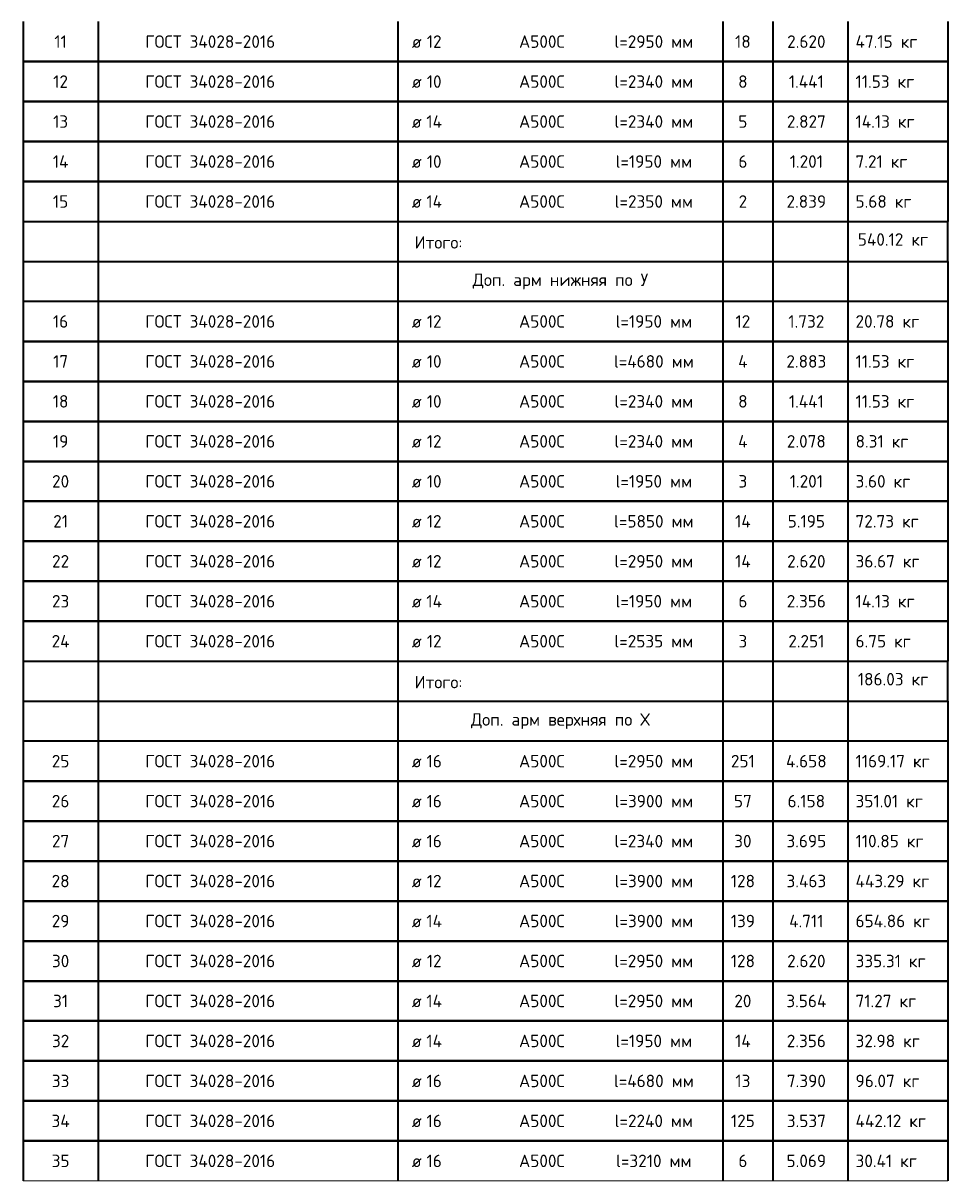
# Model space of a CAD drawing. Header units: metres. Extents: x -38 to 114, y -16 to 7.
# Tile 2 of 6: x 70.28 to 79.53, y -16.09 to -4.51. Entities that reach past the tile are written whole.
import ezdxf

# ---------------------------------------------------------------- set-up
doc = ezdxf.new("R2010")
doc.units = ezdxf.units.M
doc.layers.add('XR$2$STANDARD_1', color=7, linetype='Continuous', lineweight=25)
doc.styles.add('ISOCPEUR', font='txt')

msp = doc.modelspace()

# ---------------------------------------------------------------- linework, layer by layer
at = {"layer": 'XR$2$STANDARD_1', "color": 7, "linetype": 'Continuous', "lineweight": 35, "transparency": 33554687}
for p, q in [((70.281, -4.493), (70.281, -4.893)), ((71.031, -4.493), (71.031, -4.893)), ((74.031, -4.493), (74.031, -4.893)), ((77.281, -4.493), (77.281, -4.893)), ((77.781, -4.493), (77.781, -4.893)), ((78.531, -4.493), (78.531, -4.893)), ((79.531, -4.493), (79.531, -4.893)), ((70.281, -4.893), (79.531, -4.893)), ((79.531, -4.893), (70.281, -4.893)), ((70.281, -4.893), (70.281, -5.293)), ((71.031, -4.893), (71.031, -5.293)), ((74.031, -4.893), (74.031, -5.293)), ((77.281, -4.893), (77.281, -5.293)), ((77.781, -4.893), (77.781, -5.293)), ((78.531, -4.893), (78.531, -5.293)), ((79.531, -4.893), (79.531, -5.293)), ((70.281, -5.293), (79.531, -5.293)), ((79.531, -5.293), (70.281, -5.293)), ((70.281, -5.293), (70.281, -5.693)), ((71.031, -5.293), (71.031, -5.693)), ((74.031, -5.293), (74.031, -5.693)), ((77.281, -5.293), (77.281, -5.693)), ((77.781, -5.293), (77.781, -5.693)), ((78.531, -5.293), (78.531, -5.693)), ((79.531, -5.293), (79.531, -5.693)), ((70.281, -5.693), (79.531, -5.693)), ((79.531, -5.693), (70.281, -5.693)), ((70.281, -5.693), (70.281, -6.093)), ((71.031, -5.693), (71.031, -6.093)), ((74.031, -5.693), (74.031, -6.093)), ((77.281, -5.693), (77.281, -6.093)), ((77.781, -5.693), (77.781, -6.093)), ((78.531, -5.693), (78.531, -6.093)), ((79.531, -5.693), (79.531, -6.093)), ((70.281, -6.093), (79.531, -6.093)), ((79.531, -6.093), (70.281, -6.093)), ((70.281, -6.093), (70.281, -6.493)), ((71.031, -6.093), (71.031, -6.493)), ((74.031, -6.093), (74.031, -6.493)), ((77.281, -6.093), (77.281, -6.493)), ((77.781, -6.093), (77.781, -6.493)), ((78.531, -6.093), (78.531, -6.493)), ((79.531, -6.093), (79.531, -6.493)), ((70.281, -6.493), (70.281, -6.893)), ((70.281, -6.493), (79.531, -6.493)), ((71.031, -6.493), (71.031, -6.893)), ((74.031, -6.493), (74.031, -6.893)), ((77.281, -6.493), (77.281, -6.893)), ((77.781, -6.493), (77.781, -6.893)), ((78.531, -6.493), (78.531, -6.893)), ((79.531, -6.893), (79.531, -6.493)), ((70.281, -6.893), (79.531, -6.893)), ((70.281, -6.893), (79.531, -6.893)), ((70.281, -6.893), (79.531, -6.893)), ((70.281, -6.893), (79.531, -6.893)), ((70.281, -6.893), (79.531, -6.893)), ((70.281, -6.893), (70.281, -7.293)), ((71.031, -6.893), (71.031, -7.293)), ((74.031, -6.893), (74.031, -7.293)), ((77.281, -6.893), (77.281, -7.293)), ((77.781, -6.893), (77.781, -7.293)), ((78.531, -6.893), (78.531, -7.293)), ((79.531, -6.893), (79.531, -7.293)), ((79.531, -7.293), (70.281, -7.293)), ((70.281, -7.293), (70.281, -7.693)), ((71.031, -7.293), (71.031, -7.693)), ((74.031, -7.293), (74.031, -7.693)), ((77.281, -7.293), (77.281, -7.693)), ((77.781, -7.293), (77.781, -7.693)), ((78.531, -7.293), (78.531, -7.693)), ((79.531, -7.293), (79.531, -7.693)), ((70.281, -7.693), (79.531, -7.693)), ((79.531, -7.693), (70.281, -7.693)), ((70.281, -7.693), (70.281, -8.093)), ((71.031, -7.693), (71.031, -8.093)), ((74.031, -7.693), (74.031, -8.093)), ((77.281, -7.693), (77.281, -8.093)), ((77.781, -7.693), (77.781, -8.093)), ((78.531, -7.693), (78.531, -8.093)), ((79.531, -7.693), (79.531, -8.093)), ((70.281, -8.093), (79.531, -8.093)), ((79.531, -8.093), (70.281, -8.093)), ((70.281, -8.093), (70.281, -8.493)), ((71.031, -8.093), (71.031, -8.493)), ((74.031, -8.093), (74.031, -8.493)), ((77.281, -8.093), (77.281, -8.493)), ((77.781, -8.093), (77.781, -8.493)), ((78.531, -8.093), (78.531, -8.493)), ((79.531, -8.093), (79.531, -8.493)), ((70.281, -8.493), (79.531, -8.493)), ((79.531, -8.493), (70.281, -8.493)), ((70.281, -8.493), (70.281, -8.893)), ((71.031, -8.493), (71.031, -8.893)), ((74.031, -8.493), (74.031, -8.893)), ((77.281, -8.493), (77.281, -8.893)), ((77.781, -8.493), (77.781, -8.893)), ((78.531, -8.493), (78.531, -8.893)), ((79.531, -8.493), (79.531, -8.893)), ((70.281, -8.893), (79.531, -8.893)), ((79.531, -8.893), (70.281, -8.893)), ((70.281, -8.893), (70.281, -9.293)), ((71.031, -8.893), (71.031, -9.293)), ((74.031, -8.893), (74.031, -9.293)), ((77.281, -8.893), (77.281, -9.293)), ((77.781, -8.893), (77.781, -9.293)), ((78.531, -8.893), (78.531, -9.293)), ((79.531, -8.893), (79.531, -9.293)), ((70.281, -9.293), (79.531, -9.293)), ((79.531, -9.293), (70.281, -9.293)), ((70.281, -9.293), (70.281, -9.693)), ((71.031, -9.293), (71.031, -9.693)), ((74.031, -9.293), (74.031, -9.693)), ((77.281, -9.293), (77.281, -9.693)), ((77.781, -9.293), (77.781, -9.693)), ((78.531, -9.293), (78.531, -9.693)), ((79.531, -9.293), (79.531, -9.693)), ((70.281, -9.693), (79.531, -9.693)), ((79.531, -9.693), (70.281, -9.693)), ((70.281, -9.693), (70.281, -10.093)), ((71.031, -9.693), (71.031, -10.093)), ((74.031, -9.693), (74.031, -10.093)), ((77.281, -9.693), (77.281, -10.093)), ((77.781, -9.693), (77.781, -10.093)), ((78.531, -9.693), (78.531, -10.093)), ((79.531, -9.693), (79.531, -10.093)), ((70.281, -10.093), (79.531, -10.093)), ((79.531, -10.093), (70.281, -10.093)), ((70.281, -10.093), (70.281, -10.493)), ((71.031, -10.093), (71.031, -10.493)), ((74.031, -10.093), (74.031, -10.493)), ((77.281, -10.093), (77.281, -10.493)), ((77.781, -10.093), (77.781, -10.493)), ((78.531, -10.093), (78.531, -10.493)), ((79.531, -10.093), (79.531, -10.493)), ((70.281, -10.493), (79.531, -10.493)), ((79.531, -10.493), (70.281, -10.493)), ((70.281, -10.493), (70.281, -10.893)), ((71.031, -10.493), (71.031, -10.893)), ((74.031, -10.493), (74.031, -10.893)), ((77.281, -10.493), (77.281, -10.893)), ((77.781, -10.493), (77.781, -10.893)), ((78.531, -10.493), (78.531, -10.893)), ((79.531, -10.493), (79.531, -10.893)), ((70.281, -10.893), (70.281, -11.293)), ((70.281, -10.893), (79.531, -10.893)), ((71.031, -10.893), (71.031, -11.293)), ((74.031, -10.893), (74.031, -11.293)), ((77.281, -10.893), (77.281, -11.293)), ((77.781, -10.893), (77.781, -11.293)), ((78.531, -10.893), (78.531, -11.293)), ((79.531, -11.293), (79.531, -10.893)), ((70.281, -11.293), (79.531, -11.293)), ((70.281, -11.293), (70.281, -11.693)), ((71.031, -11.293), (71.031, -11.693)), ((74.031, -11.293), (74.031, -11.693)), ((77.281, -11.293), (77.281, -11.693)), ((77.781, -11.293), (77.781, -11.693)), ((78.531, -11.293), (78.531, -11.693)), ((79.531, -11.293), (79.531, -11.693)), ((79.531, -11.693), (70.281, -11.693)), ((70.281, -11.693), (70.281, -12.093)), ((71.031, -11.693), (71.031, -12.093)), ((74.031, -11.693), (74.031, -12.093)), ((77.281, -11.693), (77.281, -12.093)), ((77.781, -11.693), (77.781, -12.093)), ((78.531, -11.693), (78.531, -12.093)), ((79.531, -11.693), (79.531, -12.093)), ((70.281, -12.093), (79.531, -12.093)), ((79.531, -12.093), (70.281, -12.093)), ((70.281, -12.093), (70.281, -12.493)), ((71.031, -12.093), (71.031, -12.493)), ((74.031, -12.093), (74.031, -12.493)), ((77.281, -12.093), (77.281, -12.493)), ((77.781, -12.093), (77.781, -12.493)), ((78.531, -12.093), (78.531, -12.493)), ((79.531, -12.093), (79.531, -12.493)), ((70.281, -12.493), (79.531, -12.493)), ((79.531, -12.493), (70.281, -12.493)), ((70.281, -12.493), (70.281, -12.893)), ((71.031, -12.493), (71.031, -12.893)), ((74.031, -12.493), (74.031, -12.893)), ((77.281, -12.493), (77.281, -12.893)), ((77.781, -12.493), (77.781, -12.893)), ((78.531, -12.493), (78.531, -12.893)), ((79.531, -12.493), (79.531, -12.893)), ((70.281, -12.893), (79.531, -12.893)), ((79.531, -12.893), (70.281, -12.893)), ((70.281, -12.893), (70.281, -13.293)), ((71.031, -12.893), (71.031, -13.293)), ((74.031, -12.893), (74.031, -13.293)), ((77.281, -12.893), (77.281, -13.293)), ((77.781, -12.893), (77.781, -13.293)), ((78.531, -12.893), (78.531, -13.293)), ((79.531, -12.893), (79.531, -13.293)), ((70.281, -13.293), (79.531, -13.293)), ((79.531, -13.293), (70.281, -13.293)), ((70.281, -13.293), (70.281, -13.693)), ((71.031, -13.293), (71.031, -13.693)), ((74.031, -13.293), (74.031, -13.693)), ((77.281, -13.293), (77.281, -13.693)), ((77.781, -13.293), (77.781, -13.693)), ((78.531, -13.293), (78.531, -13.693)), ((79.531, -13.293), (79.531, -13.693)), ((70.281, -13.693), (79.531, -13.693)), ((79.531, -13.693), (70.281, -13.693)), ((70.281, -13.693), (70.281, -14.093)), ((71.031, -13.693), (71.031, -14.093)), ((74.031, -13.693), (74.031, -14.093)), ((77.281, -13.693), (77.281, -14.093)), ((77.781, -13.693), (77.781, -14.093)), ((78.531, -13.693), (78.531, -14.093)), ((79.531, -13.693), (79.531, -14.093)), ((70.281, -14.093), (79.531, -14.093)), ((79.531, -14.093), (70.281, -14.093)), ((70.281, -14.093), (70.281, -14.493)), ((71.031, -14.093), (71.031, -14.493)), ((74.031, -14.093), (74.031, -14.493)), ((77.281, -14.093), (77.281, -14.493)), ((77.781, -14.093), (77.781, -14.493)), ((78.531, -14.093), (78.531, -14.493)), ((79.531, -14.093), (79.531, -14.493)), ((70.281, -14.493), (79.531, -14.493)), ((79.531, -14.493), (70.281, -14.493)), ((70.281, -14.493), (70.281, -14.893)), ((71.031, -14.493), (71.031, -14.893)), ((74.031, -14.493), (74.031, -14.893)), ((77.281, -14.493), (77.281, -14.893)), ((77.781, -14.493), (77.781, -14.893)), ((78.531, -14.493), (78.531, -14.893)), ((79.531, -14.493), (79.531, -14.893)), ((70.281, -14.893), (79.531, -14.893)), ((79.531, -14.893), (70.281, -14.893)), ((70.281, -14.893), (70.281, -15.293)), ((71.031, -14.893), (71.031, -15.293)), ((74.031, -14.893), (74.031, -15.293)), ((77.281, -14.893), (77.281, -15.293)), ((77.781, -14.893), (77.781, -15.293)), ((78.531, -14.893), (78.531, -15.293)), ((79.531, -14.893), (79.531, -15.293)), ((70.281, -15.293), (79.531, -15.293)), ((79.531, -15.293), (70.281, -15.293)), ((70.281, -15.293), (70.281, -15.693)), ((71.031, -15.293), (71.031, -15.693)), ((74.031, -15.293), (74.031, -15.693)), ((77.281, -15.293), (77.281, -15.693)), ((77.781, -15.293), (77.781, -15.693)), ((78.531, -15.293), (78.531, -15.693)), ((79.531, -15.293), (79.531, -15.693)), ((70.281, -15.693), (79.531, -15.693)), ((79.531, -15.693), (70.281, -15.693)), ((70.281, -15.693), (70.281, -16.093)), ((71.031, -15.693), (71.031, -16.093)), ((74.031, -15.693), (74.031, -16.093)), ((77.281, -15.693), (77.281, -16.093)), ((77.781, -15.693), (77.781, -16.093)), ((78.531, -15.693), (78.531, -16.093)), ((79.531, -15.693), (79.531, -16.093))]:
    msp.add_line(p, q, dxfattribs=at)
at = {"layer": 'XR$2$STANDARD_1', "color": 7, "linetype": 'Continuous', "lineweight": 13, "transparency": 33554687}
for p, q in [((79.531, -4.893), (70.281, -4.893)), ((79.531, -5.293), (70.281, -5.293)), ((79.531, -5.693), (70.281, -5.693)), ((79.531, -6.093), (70.281, -6.093)), ((79.531, -6.493), (70.281, -6.493)), ((79.531, -7.693), (70.281, -7.693)), ((79.531, -8.093), (70.281, -8.093)), ((79.531, -8.493), (70.281, -8.493)), ((79.531, -8.893), (70.281, -8.893)), ((79.531, -9.293), (70.281, -9.293)), ((79.531, -9.693), (70.281, -9.693)), ((79.531, -10.093), (70.281, -10.093)), ((79.531, -10.493), (70.281, -10.493)), ((79.531, -10.893), (70.281, -10.893)), ((79.531, -12.093), (70.281, -12.093)), ((79.531, -12.493), (70.281, -12.493)), ((79.531, -12.893), (70.281, -12.893)), ((79.531, -13.293), (70.281, -13.293)), ((79.531, -13.693), (70.281, -13.693)), ((79.531, -14.093), (70.281, -14.093)), ((79.531, -14.493), (70.281, -14.493)), ((79.531, -14.893), (70.281, -14.893)), ((79.531, -15.293), (70.281, -15.293)), ((79.531, -15.693), (70.281, -15.693)), ((79.531, -16.093), (70.281, -16.093))]:
    msp.add_line(p, q, dxfattribs=at)

# ---------------------------------------------------------------- texts
at = {"layer": 'XR$2$STANDARD_1', "color": 7, "linetype": 'Continuous', "lineweight": 35, "transparency": 33554687, "char_height": 0.0625, "style": 'ISOCPEUR'}
for s, insert, width, attachment_point in [('\\A1;{\\fISOCPEUR|i0|b0;\\H0.125000;\\W1.000000;\\C7;11}\\P', (70.656, -4.693), 0.16406, 5), ('\\A1;{\\fISOCPEUR|i0|b0;\\H0.125000;\\W1.000000;\\C7;ГОСТ 34028-2016}\\P', (72.153, -4.693), 1.37271, 5), ('\\A1;{\\fISOCPEUR|i0|b0;\\H0.125000;\\W1.000000;\\C7;12}\\P', (74.393, -4.693), 0.19687, 5), ('\\A1;{\\fISOCPEUR|i0|b0;\\H0.125000;\\W1.000000;\\C7;А500С}\\P', (75.471, -4.693), 0.52179, 5), ('\\A1;{\\fISOCPEUR|i0|b0;\\H0.125000;\\W1.000000;\\C7;l=2950 мм}\\P', (76.59, -4.693), 0.82302, 5), ('\\A1;{\\fISOCPEUR|i0|b0;\\H0.125000;\\W1.000000;\\C7;18}\\P', (77.481, -4.693), 0.19687, 5), ('\\A1;{\\fISOCPEUR|i0|b0;\\H0.125000;\\W1.000000;\\C7;2.620}\\P', (78.116, -4.693), 0.44621, 5), ('\\A1;{\\fISOCPEUR|i0|b0;\\H0.125000;\\W1.000000;\\C7;47.15 кг}\\P', (78.608, -4.693), 0.68287, 4), ('\\A1;{\\fISOCPEUR|i0|b0;\\H0.125000;\\W1.000000;\\C7;ø}\\P', (74.219, -4.693), 0.16364, 5), ('\\A1;{\\fISOCPEUR|i0|b0;\\H0.125000;\\W1.000000;\\C7;ГОСТ 34028-2016}\\P', (72.153, -5.093), 1.37271, 5), ('\\A1;{\\fISOCPEUR|i0|b0;\\H0.125000;\\W1.000000;\\C7;12}\\P', (70.656, -5.093), 0.19687, 5), ('\\A1;{\\fISOCPEUR|i0|b0;\\H0.125000;\\W1.000000;\\C7;ø}\\P', (74.219, -5.093), 0.16364, 5), ('\\A1;{\\fISOCPEUR|i0|b0;\\H0.125000;\\W1.000000;\\C7;10}\\P', (74.393, -5.093), 0.19687, 5), ('\\A1;{\\fISOCPEUR|i0|b0;\\H0.125000;\\W1.000000;\\C7;А500С}\\P', (75.471, -5.093), 0.52179, 5), ('\\A1;{\\fISOCPEUR|i0|b0;\\H0.125000;\\W1.000000;\\C7;l=2340 мм}\\P', (76.59, -5.093), 0.83555, 5), ('\\A1;{\\fISOCPEUR|i0|b0;\\H0.125000;\\W1.000000;\\C7;8}\\P', (77.481, -5.093), 0.13611, 5), ('\\A1;{\\fISOCPEUR|i0|b0;\\H0.125000;\\W1.000000;\\C7;1.441}\\P', (78.116, -5.093), 0.41429, 5), ('\\A1;{\\fISOCPEUR|i0|b0;\\H0.125000;\\W1.000000;\\C7;11.53 кг}\\P', (78.608, -5.093), 0.64292, 4), ('\\A1;{\\fISOCPEUR|i0|b0;\\H0.125000;\\W1.000000;\\C7;ГОСТ 34028-2016}\\P', (72.153, -5.493), 1.37271, 5), ('\\A1;{\\fISOCPEUR|i0|b0;\\H0.125000;\\W1.000000;\\C7;13}\\P', (70.656, -5.493), 0.19687, 5), ('\\A1;{\\fISOCPEUR|i0|b0;\\H0.125000;\\W1.000000;\\C7;14}\\P', (74.393, -5.493), 0.21029, 5), ('\\A1;{\\fISOCPEUR|i0|b0;\\H0.125000;\\W1.000000;\\C7;А500С}\\P', (75.471, -5.493), 0.52179, 5), ('\\A1;{\\fISOCPEUR|i0|b0;\\H0.125000;\\W1.000000;\\C7;l=2340 мм}\\P', (76.59, -5.493), 0.83555, 5), ('\\A1;{\\fISOCPEUR|i0|b0;\\H0.125000;\\W1.000000;\\C7;5}\\P', (77.481, -5.493), 0.13611, 5), ('\\A1;{\\fISOCPEUR|i0|b0;\\H0.125000;\\W1.000000;\\C7;2.827}\\P', (78.116, -5.493), 0.44621, 5), ('\\A1;{\\fISOCPEUR|i0|b0;\\H0.125000;\\W1.000000;\\C7;14.13 кг}\\P', (78.608, -5.493), 0.65556, 4), ('\\A1;{\\fISOCPEUR|i0|b0;\\H0.125000;\\W1.000000;\\C7;ø}\\P', (74.219, -5.493), 0.16364, 5), ('\\A1;{\\fISOCPEUR|i0|b0;\\H0.125000;\\W1.000000;\\C7;ГОСТ 34028-2016}\\P', (72.153, -5.893), 1.37271, 5), ('\\A1;{\\fISOCPEUR|i0|b0;\\H0.125000;\\W1.000000;\\C7;l=1950 мм}\\P', (76.59, -5.893), 0.79603, 5), ('\\A1;{\\fISOCPEUR|i0|b0;\\H0.125000;\\W1.000000;\\C7;14}\\P', (70.656, -5.893), 0.21029, 5), ('\\A1;{\\fISOCPEUR|i0|b0;\\H0.125000;\\W1.000000;\\C7;ø}\\P', (74.219, -5.893), 0.16364, 5), ('\\A1;{\\fISOCPEUR|i0|b0;\\H0.125000;\\W1.000000;\\C7;10}\\P', (74.393, -5.893), 0.19687, 5), ('\\A1;{\\fISOCPEUR|i0|b0;\\H0.125000;\\W1.000000;\\C7;А500С}\\P', (75.471, -5.893), 0.52179, 5), ('\\A1;{\\fISOCPEUR|i0|b0;\\H0.125000;\\W1.000000;\\C7;6}\\P', (77.481, -5.893), 0.13611, 5), ('\\A1;{\\fISOCPEUR|i0|b0;\\H0.125000;\\W1.000000;\\C7;1.201}\\P', (78.116, -5.893), 0.38864, 5), ('\\A1;{\\fISOCPEUR|i0|b0;\\H0.125000;\\W1.000000;\\C7;7.21 кг}\\P', (78.608, -5.893), 0.58207, 4), ('\\A1;{\\fISOCPEUR|i0|b0;\\H0.125000;\\W1.000000;\\C7;ГОСТ 34028-2016}\\P', (72.153, -6.293), 1.37271, 5), ('\\A1;{\\fISOCPEUR|i0|b0;\\H0.125000;\\W1.000000;\\C7;15}\\P', (70.656, -6.293), 0.19687, 5), ('\\A1;{\\fISOCPEUR|i0|b0;\\H0.125000;\\W1.000000;\\C7;14}\\P', (74.393, -6.293), 0.21029, 5), ('\\A1;{\\fISOCPEUR|i0|b0;\\H0.125000;\\W1.000000;\\C7;А500С}\\P', (75.471, -6.293), 0.52179, 5), ('\\A1;{\\fISOCPEUR|i0|b0;\\H0.125000;\\W1.000000;\\C7;l=2350 мм}\\P', (76.59, -6.293), 0.82302, 5), ('\\A1;{\\fISOCPEUR|i0|b0;\\H0.125000;\\W1.000000;\\C7;2}\\P', (77.481, -6.293), 0.13611, 5), ('\\A1;{\\fISOCPEUR|i0|b0;\\H0.125000;\\W1.000000;\\C7;2.839}\\P', (78.116, -6.293), 0.44621, 5), ('\\A1;{\\fISOCPEUR|i0|b0;\\H0.125000;\\W1.000000;\\C7;5.68 кг}\\P', (78.608, -6.293), 0.60978, 4), ('\\A1;{\\fISOCPEUR|i0|b0;\\H0.125000;\\W1.000000;\\C7;ø}\\P', (74.219, -6.293), 0.16364, 5), ('\\A1;{\\fISOCPEUR|i0|b0;\\H0.125000;\\W1.000000;\\C7;Итого:}\\P', (74.437, -6.702), 0.57209, 5), ('\\A1;{\\fISOCPEUR|i0|b0;\\H0.125000;\\W1.000000;\\C7;540.12 кг}\\P', (78.631, -6.673), 0.7709, 4), ('\\A1;{\\fISOCPEUR|i0|b0;\\H0.125000;\\W1.000000;\\C7;ГОСТ 34028-2016}\\P', (72.153, -7.493), 1.37271, 5), ('\\A1;{\\fISOCPEUR|i0|b0;\\H0.125000;\\W1.000000;\\C7;l=1950 мм}\\P', (76.59, -7.493), 0.79603, 5), ('\\A1;{\\fISOCPEUR|i0|b0;\\H0.125000;\\W1.000000;\\C7;16}\\P', (70.656, -7.493), 0.19687, 5), ('\\A1;{\\fISOCPEUR|i0|b0;\\H0.125000;\\W1.000000;\\C7;ø}\\P', (74.219, -7.493), 0.16364, 5), ('\\A1;{\\fISOCPEUR|i0|b0;\\H0.125000;\\W1.000000;\\C7;12}\\P', (74.393, -7.493), 0.19687, 5), ('\\A1;{\\fISOCPEUR|i0|b0;\\H0.125000;\\W1.000000;\\C7;А500С}\\P', (75.471, -7.493), 0.52179, 5), ('\\A1;{\\fISOCPEUR|i0|b0;\\H0.125000;\\W1.000000;\\C7;12}\\P', (77.481, -7.493), 0.19687, 5), ('\\A1;{\\fISOCPEUR|i0|b0;\\H0.125000;\\W1.000000;\\C7;1.732}\\P', (78.116, -7.493), 0.41742, 5), ('\\A1;{\\fISOCPEUR|i0|b0;\\H0.125000;\\W1.000000;\\C7;20.78 кг}\\P', (78.608, -7.493), 0.69764, 4), ('\\A1;{\\fISOCPEUR|i0|b0;\\H0.125000;\\W1.000000;\\C7;ГОСТ 34028-2016}\\P', (72.153, -7.893), 1.37271, 5), ('\\A1;{\\fISOCPEUR|i0|b0;\\H0.125000;\\W1.000000;\\C7;17}\\P', (70.656, -7.893), 0.19687, 5), ('\\A1;{\\fISOCPEUR|i0|b0;\\H0.125000;\\W1.000000;\\C7;ø}\\P', (74.219, -7.893), 0.16364, 5), ('\\A1;{\\fISOCPEUR|i0|b0;\\H0.125000;\\W1.000000;\\C7;10}\\P', (74.393, -7.893), 0.19687, 5), ('\\A1;{\\fISOCPEUR|i0|b0;\\H0.125000;\\W1.000000;\\C7;А500С}\\P', (75.471, -7.893), 0.52179, 5), ('\\A1;{\\fISOCPEUR|i0|b0;\\H0.125000;\\W1.000000;\\C7;l=4680 мм}\\P', (76.59, -7.893), 0.83555, 5), ('\\A1;{\\fISOCPEUR|i0|b0;\\H0.125000;\\W1.000000;\\C7;4}\\P', (77.481, -7.893), 0.15, 5), ('\\A1;{\\fISOCPEUR|i0|b0;\\H0.125000;\\W1.000000;\\C7;2.883}\\P', (78.116, -7.893), 0.44621, 5), ('\\A1;{\\fISOCPEUR|i0|b0;\\H0.125000;\\W1.000000;\\C7;11.53 кг}\\P', (78.608, -7.893), 0.64292, 4), ('\\A1;{\\fISOCPEUR|i0|b0;\\H0.125000;\\W1.000000;\\C7;ГОСТ 34028-2016}\\P', (72.153, -8.293), 1.37271, 5), ('\\A1;{\\fISOCPEUR|i0|b0;\\H0.125000;\\W1.000000;\\C7;l=2340 мм}\\P', (76.59, -8.293), 0.83555, 5), ('\\A1;{\\fISOCPEUR|i0|b0;\\H0.125000;\\W1.000000;\\C7;18}\\P', (70.656, -8.293), 0.19687, 5), ('\\A1;{\\fISOCPEUR|i0|b0;\\H0.125000;\\W1.000000;\\C7;ø}\\P', (74.219, -8.293), 0.16364, 5), ('\\A1;{\\fISOCPEUR|i0|b0;\\H0.125000;\\W1.000000;\\C7;10}\\P', (74.393, -8.293), 0.19687, 5), ('\\A1;{\\fISOCPEUR|i0|b0;\\H0.125000;\\W1.000000;\\C7;А500С}\\P', (75.471, -8.293), 0.52179, 5), ('\\A1;{\\fISOCPEUR|i0|b0;\\H0.125000;\\W1.000000;\\C7;8}\\P', (77.481, -8.293), 0.13611, 5), ('\\A1;{\\fISOCPEUR|i0|b0;\\H0.125000;\\W1.000000;\\C7;1.441}\\P', (78.116, -8.293), 0.41429, 5), ('\\A1;{\\fISOCPEUR|i0|b0;\\H0.125000;\\W1.000000;\\C7;11.53 кг}\\P', (78.608, -8.293), 0.64292, 4), ('\\A1;{\\fISOCPEUR|i0|b0;\\H0.125000;\\W1.000000;\\C7;ГОСТ 34028-2016}\\P', (72.153, -8.693), 1.37271, 5), ('\\A1;{\\fISOCPEUR|i0|b0;\\H0.125000;\\W1.000000;\\C7;19}\\P', (70.656, -8.693), 0.19687, 5), ('\\A1;{\\fISOCPEUR|i0|b0;\\H0.125000;\\W1.000000;\\C7;ø}\\P', (74.219, -8.693), 0.16364, 5), ('\\A1;{\\fISOCPEUR|i0|b0;\\H0.125000;\\W1.000000;\\C7;12}\\P', (74.393, -8.693), 0.19687, 5), ('\\A1;{\\fISOCPEUR|i0|b0;\\H0.125000;\\W1.000000;\\C7;А500С}\\P', (75.471, -8.693), 0.52179, 5), ('\\A1;{\\fISOCPEUR|i0|b0;\\H0.125000;\\W1.000000;\\C7;l=2340 мм}\\P', (76.59, -8.693), 0.83555, 5), ('\\A1;{\\fISOCPEUR|i0|b0;\\H0.125000;\\W1.000000;\\C7;4}\\P', (77.481, -8.693), 0.15, 5), ('\\A1;{\\fISOCPEUR|i0|b0;\\H0.125000;\\W1.000000;\\C7;2.078}\\P', (78.116, -8.693), 0.44621, 5), ('\\A1;{\\fISOCPEUR|i0|b0;\\H0.125000;\\W1.000000;\\C7;8.31 кг}\\P', (78.608, -8.693), 0.58207, 4), ('\\A1;{\\fISOCPEUR|i0|b0;\\H0.125000;\\W1.000000;\\C7;l=1950 мм}\\P', (76.59, -9.093), 0.79603, 5), ('\\A1;{\\fISOCPEUR|i0|b0;\\H0.125000;\\W1.000000;\\C7;20}\\P', (70.656, -9.093), 0.22969, 5), ('\\A1;{\\fISOCPEUR|i0|b0;\\H0.125000;\\W1.000000;\\C7;ГОСТ 34028-2016}\\P', (72.153, -9.093), 1.37271, 5), ('\\A1;{\\fISOCPEUR|i0|b0;\\H0.125000;\\W1.000000;\\C7;10}\\P', (74.393, -9.093), 0.19687, 5), ('\\A1;{\\fISOCPEUR|i0|b0;\\H0.125000;\\W1.000000;\\C7;А500С}\\P', (75.471, -9.093), 0.52179, 5), ('\\A1;{\\fISOCPEUR|i0|b0;\\H0.125000;\\W1.000000;\\C7;3}\\P', (77.481, -9.093), 0.13611, 5), ('\\A1;{\\fISOCPEUR|i0|b0;\\H0.125000;\\W1.000000;\\C7;1.201}\\P', (78.116, -9.093), 0.38864, 5), ('\\A1;{\\fISOCPEUR|i0|b0;\\H0.125000;\\W1.000000;\\C7;3.60 кг}\\P', (78.608, -9.093), 0.60978, 4), ('\\A1;{\\fISOCPEUR|i0|b0;\\H0.125000;\\W1.000000;\\C7;ø}\\P', (74.219, -9.093), 0.16364, 5), ('\\A1;{\\fISOCPEUR|i0|b0;\\H0.125000;\\W1.000000;\\C7;ГОСТ 34028-2016}\\P', (72.153, -9.493), 1.37271, 5), ('\\A1;{\\fISOCPEUR|i0|b0;\\H0.125000;\\W1.000000;\\C7;21}\\P', (70.656, -9.493), 0.19687, 5), ('\\A1;{\\fISOCPEUR|i0|b0;\\H0.125000;\\W1.000000;\\C7;ø}\\P', (74.219, -9.493), 0.16364, 5), ('\\A1;{\\fISOCPEUR|i0|b0;\\H0.125000;\\W1.000000;\\C7;12}\\P', (74.393, -9.493), 0.19687, 5), ('\\A1;{\\fISOCPEUR|i0|b0;\\H0.125000;\\W1.000000;\\C7;А500С}\\P', (75.471, -9.493), 0.52179, 5), ('\\A1;{\\fISOCPEUR|i0|b0;\\H0.125000;\\W1.000000;\\C7;l=5850 мм}\\P', (76.59, -9.493), 0.82302, 5), ('\\A1;{\\fISOCPEUR|i0|b0;\\H0.125000;\\W1.000000;\\C7;14}\\P', (77.481, -9.493), 0.21029, 5), ('\\A1;{\\fISOCPEUR|i0|b0;\\H0.125000;\\W1.000000;\\C7;5.195}\\P', (78.116, -9.493), 0.41742, 5), ('\\A1;{\\fISOCPEUR|i0|b0;\\H0.125000;\\W1.000000;\\C7;72.73 кг}\\P', (78.608, -9.493), 0.69764, 4), ('\\A1;{\\fISOCPEUR|i0|b0;\\H0.125000;\\W1.000000;\\C7;ГОСТ 34028-2016}\\P', (72.153, -9.893), 1.37271, 5), ('\\A1;{\\fISOCPEUR|i0|b0;\\H0.125000;\\W1.000000;\\C7;22}\\P', (70.656, -9.893), 0.22969, 5), ('\\A1;{\\fISOCPEUR|i0|b0;\\H0.125000;\\W1.000000;\\C7;12}\\P', (74.393, -9.893), 0.19687, 5), ('\\A1;{\\fISOCPEUR|i0|b0;\\H0.125000;\\W1.000000;\\C7;А500С}\\P', (75.471, -9.893), 0.52179, 5), ('\\A1;{\\fISOCPEUR|i0|b0;\\H0.125000;\\W1.000000;\\C7;l=2950 мм}\\P', (76.59, -9.893), 0.82302, 5), ('\\A1;{\\fISOCPEUR|i0|b0;\\H0.125000;\\W1.000000;\\C7;14}\\P', (77.481, -9.893), 0.21029, 5), ('\\A1;{\\fISOCPEUR|i0|b0;\\H0.125000;\\W1.000000;\\C7;2.620}\\P', (78.116, -9.893), 0.44621, 5), ('\\A1;{\\fISOCPEUR|i0|b0;\\H0.125000;\\W1.000000;\\C7;36.67 кг}\\P', (78.608, -9.893), 0.69764, 4), ('\\A1;{\\fISOCPEUR|i0|b0;\\H0.125000;\\W1.000000;\\C7;ø}\\P', (74.219, -9.893), 0.16364, 5), ('\\A1;{\\fISOCPEUR|i0|b0;\\H0.125000;\\W1.000000;\\C7;ГОСТ 34028-2016}\\P', (72.153, -10.293), 1.37271, 5), ('\\A1;{\\fISOCPEUR|i0|b0;\\H0.125000;\\W1.000000;\\C7;l=1950 мм}\\P', (76.59, -10.293), 0.79603, 5), ('\\A1;{\\fISOCPEUR|i0|b0;\\H0.125000;\\W1.000000;\\C7;23}\\P', (70.656, -10.293), 0.22969, 5), ('\\A1;{\\fISOCPEUR|i0|b0;\\H0.125000;\\W1.000000;\\C7;ø}\\P', (74.219, -10.293), 0.16364, 5), ('\\A1;{\\fISOCPEUR|i0|b0;\\H0.125000;\\W1.000000;\\C7;14}\\P', (74.393, -10.293), 0.21029, 5), ('\\A1;{\\fISOCPEUR|i0|b0;\\H0.125000;\\W1.000000;\\C7;А500С}\\P', (75.471, -10.293), 0.52179, 5), ('\\A1;{\\fISOCPEUR|i0|b0;\\H0.125000;\\W1.000000;\\C7;6}\\P', (77.481, -10.293), 0.13611, 5), ('\\A1;{\\fISOCPEUR|i0|b0;\\H0.125000;\\W1.000000;\\C7;2.356}\\P', (78.116, -10.293), 0.44621, 5), ('\\A1;{\\fISOCPEUR|i0|b0;\\H0.125000;\\W1.000000;\\C7;14.13 кг}\\P', (78.608, -10.293), 0.65556, 4), ('\\A1;{\\fISOCPEUR|i0|b0;\\H0.125000;\\W1.000000;\\C7;ГОСТ 34028-2016}\\P', (72.153, -10.693), 1.37271, 5), ('\\A1;{\\fISOCPEUR|i0|b0;\\H0.125000;\\W1.000000;\\C7;24}\\P', (70.656, -10.693), 0.24265, 5), ('\\A1;{\\fISOCPEUR|i0|b0;\\H0.125000;\\W1.000000;\\C7;12}\\P', (74.393, -10.693), 0.19687, 5), ('\\A1;{\\fISOCPEUR|i0|b0;\\H0.125000;\\W1.000000;\\C7;А500С}\\P', (75.471, -10.693), 0.52179, 5), ('\\A1;{\\fISOCPEUR|i0|b0;\\H0.125000;\\W1.000000;\\C7;l=2535 мм}\\P', (76.59, -10.693), 0.82302, 5), ('\\A1;{\\fISOCPEUR|i0|b0;\\H0.125000;\\W1.000000;\\C7;3}\\P', (77.481, -10.693), 0.13611, 5), ('\\A1;{\\fISOCPEUR|i0|b0;\\H0.125000;\\W1.000000;\\C7;2.251}\\P', (78.116, -10.693), 0.41742, 5), ('\\A1;{\\fISOCPEUR|i0|b0;\\H0.125000;\\W1.000000;\\C7;6.75 кг}\\P', (78.608, -10.693), 0.60978, 4), ('\\A1;{\\fISOCPEUR|i0|b0;\\H0.125000;\\W1.000000;\\C7;ø}\\P', (74.219, -10.693), 0.16364, 5), ('\\A1;{\\fISOCPEUR|i0|b0;\\H0.125000;\\W1.000000;\\C7;Итого:}\\P', (74.437, -11.102), 0.57209, 5), ('\\A1;{\\fISOCPEUR|i0|b0;\\H0.125000;\\W1.000000;\\C7;186.03 кг}\\P', (78.631, -11.073), 0.75833, 4), ('\\A1;{\\fISOCPEUR|i0|b0;\\H0.125000;\\W1.000000;\\C7;ГОСТ 34028-2016}\\P', (72.153, -11.893), 1.37271, 5), ('\\A1;{\\fISOCPEUR|i0|b0;\\H0.125000;\\W1.000000;\\C7;1169.17 кг}\\P', (78.608, -11.893), 0.79254, 4), ('\\A1;{\\fISOCPEUR|i0|b0;\\H0.125000;\\W1.000000;\\C7;25}\\P', (70.656, -11.893), 0.22969, 5), ('\\A1;{\\fISOCPEUR|i0|b0;\\H0.125000;\\W1.000000;\\C7;ø}\\P', (74.219, -11.893), 0.16364, 5), ('\\A1;{\\fISOCPEUR|i0|b0;\\H0.125000;\\W1.000000;\\C7;16}\\P', (74.393, -11.893), 0.19687, 5), ('\\A1;{\\fISOCPEUR|i0|b0;\\H0.125000;\\W1.000000;\\C7;А500С}\\P', (75.471, -11.893), 0.52179, 5), ('\\A1;{\\fISOCPEUR|i0|b0;\\H0.125000;\\W1.000000;\\C7;l=2950 мм}\\P', (76.59, -11.893), 0.82302, 5), ('\\A1;{\\fISOCPEUR|i0|b0;\\H0.125000;\\W1.000000;\\C7;251}\\P', (77.481, -11.893), 0.28913, 5), ('\\A1;{\\fISOCPEUR|i0|b0;\\H0.125000;\\W1.000000;\\C7;4.658}\\P', (78.116, -11.893), 0.45882, 5), ('\\A1;{\\fISOCPEUR|i0|b0;\\H0.125000;\\W1.000000;\\C7;ГОСТ 34028-2016}\\P', (72.153, -12.293), 1.37271, 5), ('\\A1;{\\fISOCPEUR|i0|b0;\\H0.125000;\\W1.000000;\\C7;351.01 кг}\\P', (78.608, -12.293), 0.73125, 4), ('\\A1;{\\fISOCPEUR|i0|b0;\\H0.125000;\\W1.000000;\\C7;26}\\P', (70.656, -12.293), 0.22969, 5), ('\\A1;{\\fISOCPEUR|i0|b0;\\H0.125000;\\W1.000000;\\C7;ø}\\P', (74.219, -12.293), 0.16364, 5), ('\\A1;{\\fISOCPEUR|i0|b0;\\H0.125000;\\W1.000000;\\C7;16}\\P', (74.393, -12.293), 0.19687, 5), ('\\A1;{\\fISOCPEUR|i0|b0;\\H0.125000;\\W1.000000;\\C7;А500С}\\P', (75.471, -12.293), 0.52179, 5), ('\\A1;{\\fISOCPEUR|i0|b0;\\H0.125000;\\W1.000000;\\C7;l=3900 мм}\\P', (76.59, -12.293), 0.82302, 5), ('\\A1;{\\fISOCPEUR|i0|b0;\\H0.125000;\\W1.000000;\\C7;57}\\P', (77.481, -12.293), 0.22969, 5), ('\\A1;{\\fISOCPEUR|i0|b0;\\H0.125000;\\W1.000000;\\C7;6.158}\\P', (78.116, -12.293), 0.41742, 5), ('\\A1;{\\fISOCPEUR|i0|b0;\\H0.125000;\\W1.000000;\\C7;ГОСТ 34028-2016}\\P', (72.153, -12.693), 1.37271, 5), ('\\A1;{\\fISOCPEUR|i0|b0;\\H0.125000;\\W1.000000;\\C7;l=2340 мм}\\P', (76.59, -12.693), 0.83555, 5), ('\\A1;{\\fISOCPEUR|i0|b0;\\H0.125000;\\W1.000000;\\C7;110.85 кг}\\P', (78.608, -12.693), 0.73125, 4), ('\\A1;{\\fISOCPEUR|i0|b0;\\H0.125000;\\W1.000000;\\C7;27}\\P', (70.656, -12.693), 0.22969, 5), ('\\A1;{\\fISOCPEUR|i0|b0;\\H0.125000;\\W1.000000;\\C7;ø}\\P', (74.219, -12.693), 0.16364, 5), ('\\A1;{\\fISOCPEUR|i0|b0;\\H0.125000;\\W1.000000;\\C7;16}\\P', (74.393, -12.693), 0.19687, 5), ('\\A1;{\\fISOCPEUR|i0|b0;\\H0.125000;\\W1.000000;\\C7;А500С}\\P', (75.471, -12.693), 0.52179, 5), ('\\A1;{\\fISOCPEUR|i0|b0;\\H0.125000;\\W1.000000;\\C7;30}\\P', (77.481, -12.693), 0.22969, 5), ('\\A1;{\\fISOCPEUR|i0|b0;\\H0.125000;\\W1.000000;\\C7;3.695}\\P', (78.116, -12.693), 0.44621, 5), ('\\A1;{\\fISOCPEUR|i0|b0;\\H0.125000;\\W1.000000;\\C7;ГОСТ 34028-2016}\\P', (72.153, -13.093), 1.37271, 5), ('\\A1;{\\fISOCPEUR|i0|b0;\\H0.125000;\\W1.000000;\\C7;28}\\P', (70.656, -13.093), 0.22969, 5), ('\\A1;{\\fISOCPEUR|i0|b0;\\H0.125000;\\W1.000000;\\C7;ø}\\P', (74.219, -13.093), 0.16364, 5), ('\\A1;{\\fISOCPEUR|i0|b0;\\H0.125000;\\W1.000000;\\C7;12}\\P', (74.393, -13.093), 0.19687, 5), ('\\A1;{\\fISOCPEUR|i0|b0;\\H0.125000;\\W1.000000;\\C7;А500С}\\P', (75.471, -13.093), 0.52179, 5), ('\\A1;{\\fISOCPEUR|i0|b0;\\H0.125000;\\W1.000000;\\C7;l=3900 мм}\\P', (76.59, -13.093), 0.82302, 5), ('\\A1;{\\fISOCPEUR|i0|b0;\\H0.125000;\\W1.000000;\\C7;128}\\P', (77.481, -13.093), 0.28913, 5), ('\\A1;{\\fISOCPEUR|i0|b0;\\H0.125000;\\W1.000000;\\C7;3.463}\\P', (78.116, -13.093), 0.45882, 5), ('\\A1;{\\fISOCPEUR|i0|b0;\\H0.125000;\\W1.000000;\\C7;443.29 кг}\\P', (78.608, -13.093), 0.81048, 4), ('\\A1;{\\fISOCPEUR|i0|b0;\\H0.125000;\\W1.000000;\\C7;29}\\P', (70.656, -13.493), 0.22969, 5), ('\\A1;{\\fISOCPEUR|i0|b0;\\H0.125000;\\W1.000000;\\C7;ГОСТ 34028-2016}\\P', (72.153, -13.493), 1.37271, 5), ('\\A1;{\\fISOCPEUR|i0|b0;\\H0.125000;\\W1.000000;\\C7;14}\\P', (74.393, -13.493), 0.21029, 5), ('\\A1;{\\fISOCPEUR|i0|b0;\\H0.125000;\\W1.000000;\\C7;А500С}\\P', (75.471, -13.493), 0.52179, 5), ('\\A1;{\\fISOCPEUR|i0|b0;\\H0.125000;\\W1.000000;\\C7;l=3900 мм}\\P', (76.59, -13.493), 0.82302, 5), ('\\A1;{\\fISOCPEUR|i0|b0;\\H0.125000;\\W1.000000;\\C7;139}\\P', (77.481, -13.493), 0.28913, 5), ('\\A1;{\\fISOCPEUR|i0|b0;\\H0.125000;\\W1.000000;\\C7;4.711}\\P', (78.116, -13.493), 0.40147, 5), ('\\A1;{\\fISOCPEUR|i0|b0;\\H0.125000;\\W1.000000;\\C7;654.86 кг}\\P', (78.608, -13.493), 0.79795, 4), ('\\A1;{\\fISOCPEUR|i0|b0;\\H0.125000;\\W1.000000;\\C7;ø}\\P', (74.219, -13.493), 0.16364, 5), ('\\A1;{\\fISOCPEUR|i0|b0;\\H0.125000;\\W1.000000;\\C7;ГОСТ 34028-2016}\\P', (72.153, -13.893), 1.37271, 5), ('\\A1;{\\fISOCPEUR|i0|b0;\\H0.125000;\\W1.000000;\\C7;30}\\P', (70.656, -13.893), 0.22969, 5), ('\\A1;{\\fISOCPEUR|i0|b0;\\H0.125000;\\W1.000000;\\C7;ø}\\P', (74.219, -13.893), 0.16364, 5), ('\\A1;{\\fISOCPEUR|i0|b0;\\H0.125000;\\W1.000000;\\C7;12}\\P', (74.393, -13.893), 0.19687, 5), ('\\A1;{\\fISOCPEUR|i0|b0;\\H0.125000;\\W1.000000;\\C7;А500С}\\P', (75.471, -13.893), 0.52179, 5), ('\\A1;{\\fISOCPEUR|i0|b0;\\H0.125000;\\W1.000000;\\C7;l=2950 мм}\\P', (76.59, -13.893), 0.82302, 5), ('\\A1;{\\fISOCPEUR|i0|b0;\\H0.125000;\\W1.000000;\\C7;128}\\P', (77.481, -13.893), 0.28913, 5), ('\\A1;{\\fISOCPEUR|i0|b0;\\H0.125000;\\W1.000000;\\C7;2.620}\\P', (78.116, -13.893), 0.44621, 5), ('\\A1;{\\fISOCPEUR|i0|b0;\\H0.125000;\\W1.000000;\\C7;335.31 кг}\\P', (78.608, -13.893), 0.75833, 4), ('\\A1;{\\fISOCPEUR|i0|b0;\\H0.125000;\\W1.000000;\\C7;ГОСТ 34028-2016}\\P', (72.153, -14.293), 1.37271, 5), ('\\A1;{\\fISOCPEUR|i0|b0;\\H0.125000;\\W1.000000;\\C7;31}\\P', (70.656, -14.293), 0.19687, 5), ('\\A1;{\\fISOCPEUR|i0|b0;\\H0.125000;\\W1.000000;\\C7;14}\\P', (74.393, -14.293), 0.21029, 5), ('\\A1;{\\fISOCPEUR|i0|b0;\\H0.125000;\\W1.000000;\\C7;А500С}\\P', (75.471, -14.293), 0.52179, 5), ('\\A1;{\\fISOCPEUR|i0|b0;\\H0.125000;\\W1.000000;\\C7;l=2950 мм}\\P', (76.59, -14.293), 0.82302, 5), ('\\A1;{\\fISOCPEUR|i0|b0;\\H0.125000;\\W1.000000;\\C7;20}\\P', (77.481, -14.293), 0.22969, 5), ('\\A1;{\\fISOCPEUR|i0|b0;\\H0.125000;\\W1.000000;\\C7;3.564}\\P', (78.116, -14.293), 0.45882, 5), ('\\A1;{\\fISOCPEUR|i0|b0;\\H0.125000;\\W1.000000;\\C7;71.27 кг}\\P', (78.608, -14.293), 0.67028, 4), ('\\A1;{\\fISOCPEUR|i0|b0;\\H0.125000;\\W1.000000;\\C7;ø}\\P', (74.219, -14.293), 0.16364, 5), ('\\A1;{\\fISOCPEUR|i0|b0;\\H0.125000;\\W1.000000;\\C7;ГОСТ 34028-2016}\\P', (72.153, -14.693), 1.37271, 5), ('\\A1;{\\fISOCPEUR|i0|b0;\\H0.125000;\\W1.000000;\\C7;l=1950 мм}\\P', (76.59, -14.693), 0.79603, 5), ('\\A1;{\\fISOCPEUR|i0|b0;\\H0.125000;\\W1.000000;\\C7;32}\\P', (70.656, -14.693), 0.22969, 5), ('\\A1;{\\fISOCPEUR|i0|b0;\\H0.125000;\\W1.000000;\\C7;ø}\\P', (74.219, -14.693), 0.16364, 5), ('\\A1;{\\fISOCPEUR|i0|b0;\\H0.125000;\\W1.000000;\\C7;14}\\P', (74.393, -14.693), 0.21029, 5), ('\\A1;{\\fISOCPEUR|i0|b0;\\H0.125000;\\W1.000000;\\C7;А500С}\\P', (75.471, -14.693), 0.52179, 5), ('\\A1;{\\fISOCPEUR|i0|b0;\\H0.125000;\\W1.000000;\\C7;14}\\P', (77.481, -14.693), 0.21029, 5), ('\\A1;{\\fISOCPEUR|i0|b0;\\H0.125000;\\W1.000000;\\C7;2.356}\\P', (78.116, -14.693), 0.44621, 5), ('\\A1;{\\fISOCPEUR|i0|b0;\\H0.125000;\\W1.000000;\\C7;32.98 кг}\\P', (78.608, -14.693), 0.69764, 4), ('\\A1;{\\fISOCPEUR|i0|b0;\\H0.125000;\\W1.000000;\\C7;ГОСТ 34028-2016}\\P', (72.153, -15.093), 1.37271, 5), ('\\A1;{\\fISOCPEUR|i0|b0;\\H0.125000;\\W1.000000;\\C7;33}\\P', (70.656, -15.093), 0.22969, 5), ('\\A1;{\\fISOCPEUR|i0|b0;\\H0.125000;\\W1.000000;\\C7;ø}\\P', (74.219, -15.093), 0.16364, 5), ('\\A1;{\\fISOCPEUR|i0|b0;\\H0.125000;\\W1.000000;\\C7;16}\\P', (74.393, -15.093), 0.19687, 5), ('\\A1;{\\fISOCPEUR|i0|b0;\\H0.125000;\\W1.000000;\\C7;А500С}\\P', (75.471, -15.093), 0.52179, 5), ('\\A1;{\\fISOCPEUR|i0|b0;\\H0.125000;\\W1.000000;\\C7;l=4680 мм}\\P', (76.59, -15.093), 0.83555, 5), ('\\A1;{\\fISOCPEUR|i0|b0;\\H0.125000;\\W1.000000;\\C7;13}\\P', (77.481, -15.093), 0.19687, 5), ('\\A1;{\\fISOCPEUR|i0|b0;\\H0.125000;\\W1.000000;\\C7;7.390}\\P', (78.116, -15.093), 0.44621, 5), ('\\A1;{\\fISOCPEUR|i0|b0;\\H0.125000;\\W1.000000;\\C7;96.07 кг}\\P', (78.608, -15.093), 0.69764, 4), ('\\A1;{\\fISOCPEUR|i0|b0;\\H0.125000;\\W1.000000;\\C7;ГОСТ 34028-2016}\\P', (72.153, -15.493), 1.37271, 5), ('\\A1;{\\fISOCPEUR|i0|b0;\\H0.125000;\\W1.000000;\\C7;34}\\P', (70.656, -15.493), 0.24265, 5), ('\\A1;{\\fISOCPEUR|i0|b0;\\H0.125000;\\W1.000000;\\C7;ø}\\P', (74.219, -15.493), 0.16364, 5), ('\\A1;{\\fISOCPEUR|i0|b0;\\H0.125000;\\W1.000000;\\C7;16}\\P', (74.393, -15.493), 0.19687, 5), ('\\A1;{\\fISOCPEUR|i0|b0;\\H0.125000;\\W1.000000;\\C7;А500С}\\P', (75.471, -15.493), 0.52179, 5), ('\\A1;{\\fISOCPEUR|i0|b0;\\H0.125000;\\W1.000000;\\C7;l=2240 мм}\\P', (76.59, -15.493), 0.83555, 5), ('\\A1;{\\fISOCPEUR|i0|b0;\\H0.125000;\\W1.000000;\\C7;125}\\P', (77.481, -15.493), 0.28913, 5), ('\\A1;{\\fISOCPEUR|i0|b0;\\H0.125000;\\W1.000000;\\C7;3.537}\\P', (78.116, -15.493), 0.44621, 5), ('\\A1;{\\fISOCPEUR|i0|b0;\\H0.125000;\\W1.000000;\\C7;442.12 кг}\\P', (78.608, -15.493), 0.78347, 4), ('\\A1;{\\fISOCPEUR|i0|b0;\\H0.125000;\\W1.000000;\\C7;ГОСТ 34028-2016}\\P', (72.153, -15.893), 1.37271, 5), ('\\A1;{\\fISOCPEUR|i0|b0;\\H0.125000;\\W1.000000;\\C7;l=3210 мм}\\P', (76.59, -15.893), 0.79603, 5), ('\\A1;{\\fISOCPEUR|i0|b0;\\H0.125000;\\W1.000000;\\C7;35}\\P', (70.656, -15.893), 0.22969, 5), ('\\A1;{\\fISOCPEUR|i0|b0;\\H0.125000;\\W1.000000;\\C7;ø}\\P', (74.219, -15.893), 0.16364, 5), ('\\A1;{\\fISOCPEUR|i0|b0;\\H0.125000;\\W1.000000;\\C7;16}\\P', (74.393, -15.893), 0.19687, 5), ('\\A1;{\\fISOCPEUR|i0|b0;\\H0.125000;\\W1.000000;\\C7;А500С}\\P', (75.471, -15.893), 0.52179, 5), ('\\A1;{\\fISOCPEUR|i0|b0;\\H0.125000;\\W1.000000;\\C7;6}\\P', (77.481, -15.893), 0.13611, 5), ('\\A1;{\\fISOCPEUR|i0|b0;\\H0.125000;\\W1.000000;\\C7;5.069}\\P', (78.116, -15.893), 0.44621, 5), ('\\A1;{\\fISOCPEUR|i0|b0;\\H0.125000;\\W1.000000;\\C7;30.41 кг}\\P', (78.608, -15.893), 0.68287, 4)]:
    msp.add_mtext(s, dxfattribs=dict(at, insert=insert, width=width, attachment_point=attachment_point))
at = {"layer": 'XR$2$STANDARD_1', "color": 7, "linetype": 'Continuous', "lineweight": 13, "transparency": 33554687, "char_height": 0.0625, "attachment_point": 5, "style": 'ISOCPEUR'}
for s, insert, width in [('\\A1;{\\fISOCPEUR|i0|b0;\\H0.125000;\\W1.000000;\\C7;Доп. арм нижняя по У}\\P', (75.656, -7.093), 1.79911), ('\\A1;{\\fISOCPEUR|i0|b0;\\H0.125000;\\W1.000000;\\C7;Доп. арм верхняя по Х}\\P', (75.656, -11.493), 1.87415)]:
    msp.add_mtext(s, dxfattribs=dict(at, insert=insert, width=width))

doc.saveas('drawing.dxf')
